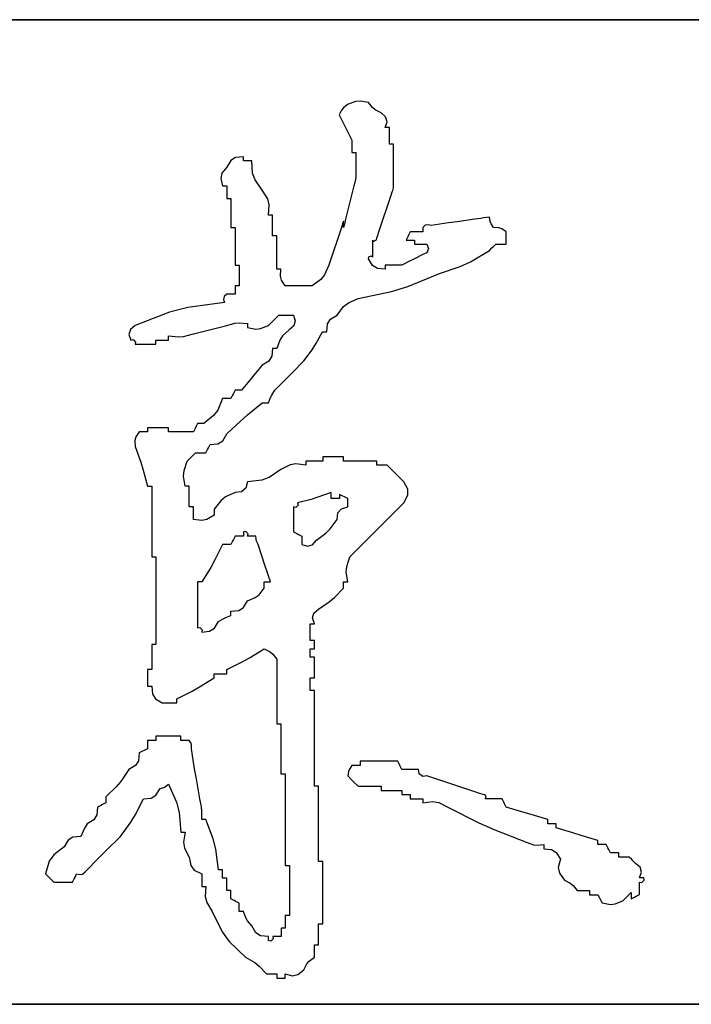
# Model space of a CAD drawing. Header units: millimetres. Extents: x 708158 to 1984082, y -168213 to -53.
# Tile 50 of 220: x 830586 to 831200, y -90150 to -89250. Entities that reach past the tile are written whole.
import ezdxf

# ---------------------------------------------------------------- set-up
doc = ezdxf.new("R2010")
doc.units = ezdxf.units.MM
doc.header["$LTSCALE"] = 1000
doc.layers.get('0').update_dxf_attribs({"color": 8})
doc.layers.add('图框', color=4, linetype='Continuous', lineweight=35)

# ---------------------------------------------------------------- blocks, each defined once
blk = doc.blocks.new('dianziqianminggry')
for p, q in [((0.105653, 0.082088), (0.10556, 0.081972)), ((0.105865, 0.082257), (0.105653, 0.082088)), ((0.106262, 0.08241), (0.105865, 0.082257)), ((0.106504, 0.082435), (0.106262, 0.08241)), ((0.106924, 0.082363), (0.106504, 0.082435)), ((0.107128, 0.082103), (0.106924, 0.082363)), ((0.107266, 0.081988), (0.107128, 0.082103)), ((0.10556, 0.081972), (0.105441, 0.081728)), ((0.105441, 0.081728), (0.105696, 0.08122)), ((0.107559, 0.081834), (0.107266, 0.081988)), ((0.107794, 0.081634), (0.107559, 0.081834)), ((0.107865, 0.081386), (0.107794, 0.081634)), ((0.105696, 0.08122), (0.105823, 0.080965)), ((0.10777, 0.081093), (0.107865, 0.081386)), ((0.107855, 0.081093), (0.10777, 0.081093)), ((0.107898, 0.081093), (0.107855, 0.081093)), ((0.107982, 0.081093), (0.107898, 0.081093)), ((0.107982, 0.080754), (0.107982, 0.081093)), ((0.105823, 0.080965), (0.106077, 0.080457)), ((0.107982, 0.080584), (0.107982, 0.080754)), ((0.107982, 0.080246), (0.107982, 0.080584)), ((0.106077, 0.080457), (0.106077, 0.080203)), ((0.106077, 0.080203), (0.106077, 0.080076)), ((0.106077, 0.080076), (0.106077, 0.079822)), ((0.108067, 0.080246), (0.107982, 0.080246)), ((0.108109, 0.080246), (0.108067, 0.080246)), ((0.108194, 0.080246), (0.108109, 0.080246)), ((0.108194, 0.079356), (0.108194, 0.080246)), ((0.100174, 0.079574), (0.099931, 0.079423)), ((0.100572, 0.07961), (0.100174, 0.079574)), ((0.100572, 0.079526), (0.100572, 0.07961)), ((0.100572, 0.079483), (0.100572, 0.079526)), ((0.106077, 0.079822), (0.106161, 0.079822)), ((0.106161, 0.079822), (0.106204, 0.079822)), ((0.106204, 0.079822), (0.106288, 0.079822)), ((0.106288, 0.079822), (0.106288, 0.079314)), ((0.099725, 0.079081), (0.099478, 0.078778)), ((0.099931, 0.079423), (0.099725, 0.079081)), ((0.100572, 0.079399), (0.100572, 0.079483)), ((0.100741, 0.079399), (0.100572, 0.079399)), ((0.100826, 0.079399), (0.100741, 0.079399)), ((0.100995, 0.079399), (0.100826, 0.079399)), ((0.101041, 0.078771), (0.100995, 0.079399)), ((0.106288, 0.079314), (0.106288, 0.07906)), ((0.106288, 0.07906), (0.106288, 0.078552)), ((0.108194, 0.078912), (0.108194, 0.079356)), ((0.099478, 0.078778), (0.099418, 0.078507)), ((0.099418, 0.078507), (0.099513, 0.078128)), ((0.101162, 0.078431), (0.101041, 0.078771)), ((0.106288, 0.078552), (0.106246, 0.078382)), ((0.108194, 0.078022), (0.108194, 0.078912)), ((0.099513, 0.078128), (0.099598, 0.078128)), ((0.099598, 0.078128), (0.09964, 0.078128)), ((0.09964, 0.078128), (0.099725, 0.078128)), ((0.099725, 0.078128), (0.099725, 0.077874)), ((0.101524, 0.077917), (0.101162, 0.078431)), ((0.106183, 0.078128), (0.106013, 0.077451)), ((0.106225, 0.078298), (0.106183, 0.078128)), ((0.106246, 0.078382), (0.106225, 0.078298)), ((0.108152, 0.077895), (0.108194, 0.078022)), ((0.099725, 0.077874), (0.099725, 0.077747)), ((0.099725, 0.077747), (0.099725, 0.077493)), ((0.101804, 0.077474), (0.101524, 0.077917)), ((0.107834, 0.076943), (0.108088, 0.077705)), ((0.108088, 0.077705), (0.10813, 0.077832)), ((0.10813, 0.077832), (0.108152, 0.077895)), ((0.099725, 0.077493), (0.099809, 0.077493)), ((0.099809, 0.077493), (0.099852, 0.077493)), ((0.099852, 0.077493), (0.099936, 0.077493)), ((0.099936, 0.077493), (0.099936, 0.0769)), ((0.10188, 0.077169), (0.101804, 0.077474)), ((0.101842, 0.076646), (0.10188, 0.077169)), ((0.105928, 0.077112), (0.105759, 0.076434)), ((0.106013, 0.077451), (0.105928, 0.077112)), ((0.099936, 0.0769), (0.099936, 0.076604)), ((0.099936, 0.076604), (0.099936, 0.076011)), ((0.101927, 0.076646), (0.101842, 0.076646)), ((0.101969, 0.076646), (0.101927, 0.076646)), ((0.102054, 0.076646), (0.101969, 0.076646)), ((0.102054, 0.076223), (0.102054, 0.076646)), ((0.107453, 0.075799), (0.107707, 0.076562)), ((0.107707, 0.076562), (0.107834, 0.076943)), ((0.113064, 0.07654), (0.112767, 0.076498)), ((0.113103, 0.076316), (0.113064, 0.07654)), ((0.099936, 0.076011), (0.100021, 0.076011)), ((0.100021, 0.076011), (0.100064, 0.076011)), ((0.100064, 0.076011), (0.100148, 0.076011)), ((0.100148, 0.076011), (0.100148, 0.075249)), ((0.102054, 0.076011), (0.102054, 0.076223)), ((0.102054, 0.075588), (0.102054, 0.076011)), ((0.105547, 0.076011), (0.105293, 0.075249)), ((0.10559, 0.076138), (0.105547, 0.076011)), ((0.105611, 0.076202), (0.10559, 0.076138)), ((0.105653, 0.076329), (0.105611, 0.076202)), ((0.105653, 0.076202), (0.105653, 0.076329)), ((0.105653, 0.076138), (0.105653, 0.076202)), ((0.105696, 0.07618), (0.105653, 0.076011)), ((0.105653, 0.076011), (0.105653, 0.076138)), ((0.105717, 0.076265), (0.105696, 0.07618)), ((0.105759, 0.076434), (0.105717, 0.076265)), ((0.109807, 0.076126), (0.109676, 0.076011)), ((0.109676, 0.076011), (0.109676, 0.075926)), ((0.10993, 0.076157), (0.109807, 0.076126)), ((0.1101, 0.076117), (0.10993, 0.076157)), ((0.110989, 0.076244), (0.1101, 0.076117)), ((0.111433, 0.076307), (0.110989, 0.076244)), ((0.112323, 0.076434), (0.111433, 0.076307)), ((0.112619, 0.076477), (0.112323, 0.076434)), ((0.112767, 0.076498), (0.112619, 0.076477)), ((0.113149, 0.076201), (0.113103, 0.076316)), ((0.113275, 0.076011), (0.113149, 0.076201)), ((0.113543, 0.076003), (0.113275, 0.076011)), ((0.113691, 0.075953), (0.113543, 0.076003)), ((0.102138, 0.075588), (0.102054, 0.075588)), ((0.102181, 0.075588), (0.102138, 0.075588)), ((0.102266, 0.075588), (0.102181, 0.075588)), ((0.102266, 0.07491), (0.102266, 0.075588)), ((0.107347, 0.075482), (0.107389, 0.075609)), ((0.107389, 0.075609), (0.107411, 0.075672)), ((0.107411, 0.075672), (0.107453, 0.075799)), ((0.108914, 0.075545), (0.108829, 0.075376)), ((0.108956, 0.07563), (0.108914, 0.075545)), ((0.109041, 0.075799), (0.108956, 0.07563)), ((0.109295, 0.075799), (0.109041, 0.075799)), ((0.109422, 0.075799), (0.109295, 0.075799)), ((0.109676, 0.075799), (0.109422, 0.075799)), ((0.109676, 0.075926), (0.109676, 0.075884)), ((0.109676, 0.075884), (0.109676, 0.075799)), ((0.113911, 0.075799), (0.113691, 0.075953)), ((0.113911, 0.075545), (0.113911, 0.075799)), ((0.113911, 0.075418), (0.113911, 0.075545)), ((0.100148, 0.075249), (0.100148, 0.074868)), ((0.105293, 0.075249), (0.105166, 0.074868)), ((0.107135, 0.075037), (0.107135, 0.075376)), ((0.107135, 0.075376), (0.107217, 0.075327)), ((0.107135, 0.074868), (0.107135, 0.075037)), ((0.107217, 0.075327), (0.107337, 0.075388)), ((0.107337, 0.075388), (0.107347, 0.075482)), ((0.108829, 0.075376), (0.108999, 0.075376)), ((0.108999, 0.075376), (0.109083, 0.075376)), ((0.109083, 0.075376), (0.109253, 0.075376)), ((0.109253, 0.075376), (0.109253, 0.075291)), ((0.109253, 0.075291), (0.109253, 0.075249)), ((0.109253, 0.075249), (0.109253, 0.075164)), ((0.109253, 0.075164), (0.109507, 0.075164)), ((0.109507, 0.075164), (0.109634, 0.075164)), ((0.109634, 0.075164), (0.109888, 0.075164)), ((0.109888, 0.075164), (0.109976, 0.074954)), ((0.113191, 0.074974), (0.113254, 0.075037)), ((0.113254, 0.075037), (0.113381, 0.075164)), ((0.113381, 0.075164), (0.113593, 0.075164)), ((0.113593, 0.075164), (0.113699, 0.075164)), ((0.113699, 0.075164), (0.113911, 0.075164)), ((0.113911, 0.075164), (0.113911, 0.075418)), ((0.100148, 0.074868), (0.100148, 0.074105)), ((0.102266, 0.074571), (0.102266, 0.07491)), ((0.102266, 0.073894), (0.102266, 0.074571)), ((0.105166, 0.074868), (0.104912, 0.074105)), ((0.106924, 0.074423), (0.106934, 0.074517)), ((0.106934, 0.074517), (0.107054, 0.074577)), ((0.107054, 0.074577), (0.107135, 0.074529)), ((0.107135, 0.074529), (0.107135, 0.074868)), ((0.109676, 0.074635), (0.109253, 0.074423)), ((0.109885, 0.074727), (0.109676, 0.074635)), ((0.109976, 0.074954), (0.109885, 0.074727)), ((0.112102, 0.074277), (0.113064, 0.074846)), ((0.113064, 0.074846), (0.113191, 0.074974)), ((0.100148, 0.074105), (0.100233, 0.074105)), ((0.100233, 0.074105), (0.100275, 0.074105)), ((0.100275, 0.074105), (0.10036, 0.074105)), ((0.10036, 0.074105), (0.10036, 0.073682)), ((0.104912, 0.074105), (0.104691, 0.07361)), ((0.10713, 0.074081), (0.106924, 0.074423)), ((0.107373, 0.07393), (0.10713, 0.074081)), ((0.108109, 0.074105), (0.10777, 0.074105)), ((0.10777, 0.074105), (0.10777, 0.074021)), ((0.10777, 0.074021), (0.10777, 0.073978)), ((0.108279, 0.074105), (0.108109, 0.074105)), ((0.108617, 0.074105), (0.108279, 0.074105)), ((0.109041, 0.074317), (0.108617, 0.074105)), ((0.109253, 0.074423), (0.109041, 0.074317)), ((0.110523, 0.073682), (0.111582, 0.074039)), ((0.111582, 0.074039), (0.112102, 0.074277)), ((0.10036, 0.073682), (0.10036, 0.07347)), ((0.10235, 0.073894), (0.102266, 0.073894)), ((0.102393, 0.073894), (0.10235, 0.073894)), ((0.102477, 0.073894), (0.102393, 0.073894)), ((0.102452, 0.073545), (0.102477, 0.073894)), ((0.102503, 0.073342), (0.102452, 0.073545)), ((0.104691, 0.07361), (0.1045, 0.073371)), ((0.10777, 0.073894), (0.107373, 0.07393)), ((0.10777, 0.073978), (0.10777, 0.073894)), ((0.108924, 0.073026), (0.110523, 0.073682)), ((0.100233, 0.073047), (0.100148, 0.073047)), ((0.100148, 0.073047), (0.100148, 0.072877)), ((0.100275, 0.073047), (0.100233, 0.073047)), ((0.10036, 0.073047), (0.100275, 0.073047)), ((0.10036, 0.07347), (0.10036, 0.073047)), ((0.102689, 0.073047), (0.102503, 0.073342)), ((0.103239, 0.073047), (0.102689, 0.073047)), ((0.103515, 0.073047), (0.103239, 0.073047)), ((0.104065, 0.073047), (0.103515, 0.073047)), ((0.1045, 0.073371), (0.104065, 0.073047)), ((0.108085, 0.072768), (0.108924, 0.073026)), ((0.09959, 0.072512), (0.099552, 0.072361)), ((0.099725, 0.072623), (0.09959, 0.072512)), ((0.099894, 0.072623), (0.099725, 0.072623)), ((0.099979, 0.072623), (0.099894, 0.072623)), ((0.100148, 0.072623), (0.099979, 0.072623)), ((0.100148, 0.072877), (0.100148, 0.072793)), ((0.100148, 0.072793), (0.100148, 0.072623)), ((0.106394, 0.072412), (0.108085, 0.072768)), ((0.099619, 0.0722), (0.097755, 0.07196)), ((0.099552, 0.072361), (0.099619, 0.0722)), ((0.10566, 0.071999), (0.105899, 0.072191)), ((0.105899, 0.072191), (0.106394, 0.072412)), ((0.096817, 0.07172), (0.095067, 0.071035)), ((0.097755, 0.07196), (0.096817, 0.07172)), ((0.10216, 0.071353), (0.102371, 0.071565)), ((0.102371, 0.071565), (0.102668, 0.071565)), ((0.102668, 0.071565), (0.102816, 0.071565)), ((0.102816, 0.071565), (0.103112, 0.071565)), ((0.103112, 0.071565), (0.103207, 0.071271)), ((0.104994, 0.071358), (0.105336, 0.071565)), ((0.105336, 0.071565), (0.10566, 0.071999)), ((0.095067, 0.071035), (0.094832, 0.070836)), ((0.099047, 0.070866), (0.099725, 0.071035)), ((0.099725, 0.071035), (0.100134, 0.071153)), ((0.100134, 0.071153), (0.100359, 0.071175)), ((0.100359, 0.071175), (0.100783, 0.071141)), ((0.100783, 0.071141), (0.100783, 0.071057)), ((0.100783, 0.071057), (0.100783, 0.071014)), ((0.100783, 0.071014), (0.100783, 0.070929)), ((0.101445, 0.070882), (0.101842, 0.071035)), ((0.101842, 0.071035), (0.102054, 0.071247)), ((0.102054, 0.071247), (0.10216, 0.071353)), ((0.103136, 0.071023), (0.102901, 0.070824)), ((0.103207, 0.071271), (0.103136, 0.071023)), ((0.104806, 0.070718), (0.104842, 0.071116)), ((0.104842, 0.071116), (0.104994, 0.071358)), ((0.094832, 0.070836), (0.094761, 0.070588)), ((0.094761, 0.070588), (0.094855, 0.070294)), ((0.096761, 0.070421), (0.096761, 0.070506)), ((0.096761, 0.070506), (0.097269, 0.070464)), ((0.097537, 0.070487), (0.098031, 0.070612)), ((0.098031, 0.070612), (0.098708, 0.070781)), ((0.098708, 0.070781), (0.099047, 0.070866)), ((0.100783, 0.070929), (0.101203, 0.070858)), ((0.101203, 0.070858), (0.101445, 0.070882)), ((0.102563, 0.070515), (0.102421, 0.070302)), ((0.102901, 0.070824), (0.102563, 0.070515)), ((0.104249, 0.070104), (0.104595, 0.070718)), ((0.104595, 0.070718), (0.104679, 0.070718)), ((0.104679, 0.070718), (0.104722, 0.070718)), ((0.104722, 0.070718), (0.104806, 0.070718)), ((0.094855, 0.070294), (0.094972, 0.07032)), ((0.094972, 0.07032), (0.095092, 0.0702)), ((0.095092, 0.0702), (0.095067, 0.070083)), ((0.095067, 0.070083), (0.09549, 0.070083)), ((0.09549, 0.070083), (0.095702, 0.070083)), ((0.095702, 0.070083), (0.096125, 0.070083)), ((0.096125, 0.07021), (0.096125, 0.070294)), ((0.096125, 0.070294), (0.096379, 0.070294)), ((0.096125, 0.070167), (0.096125, 0.07021)), ((0.096125, 0.070083), (0.096125, 0.070167)), ((0.096379, 0.070294), (0.096506, 0.070294)), ((0.096506, 0.070294), (0.096761, 0.070294)), ((0.096761, 0.070379), (0.096761, 0.070421)), ((0.096761, 0.070294), (0.096761, 0.070379)), ((0.097269, 0.070464), (0.097537, 0.070487)), ((0.102421, 0.070302), (0.102266, 0.069871)), ((0.104057, 0.069805), (0.104249, 0.070104)), ((0.102054, 0.069871), (0.102018, 0.069473)), ((0.102138, 0.069871), (0.102054, 0.069871)), ((0.102181, 0.069871), (0.102138, 0.069871)), ((0.102266, 0.069871), (0.102181, 0.069871)), ((0.103642, 0.069236), (0.104057, 0.069805)), ((0.101524, 0.069024), (0.101101, 0.068516)), ((0.101866, 0.069231), (0.101524, 0.069024)), ((0.102018, 0.069473), (0.101866, 0.069231)), ((0.103049, 0.068643), (0.103642, 0.069236)), ((0.101101, 0.068516), (0.100889, 0.068262)), ((0.102752, 0.068346), (0.103049, 0.068643)), ((0.100889, 0.068262), (0.100466, 0.067754)), ((0.10216, 0.067754), (0.102752, 0.068346)), ((0.100064, 0.067584), (0.100021, 0.067499)), ((0.100148, 0.067754), (0.100064, 0.067584)), ((0.100275, 0.067754), (0.100148, 0.067754)), ((0.100339, 0.067754), (0.100275, 0.067754)), ((0.100466, 0.067754), (0.100339, 0.067754)), ((0.101954, 0.067379), (0.102018, 0.067507)), ((0.102018, 0.067507), (0.10216, 0.067754)), ((0.099513, 0.06733), (0.099265, 0.066745)), ((0.099682, 0.06733), (0.099513, 0.06733)), ((0.099767, 0.06733), (0.099682, 0.06733)), ((0.099936, 0.06733), (0.099767, 0.06733)), ((0.100021, 0.067499), (0.099936, 0.06733)), ((0.100785, 0.066506), (0.101524, 0.067118)), ((0.101524, 0.067118), (0.101651, 0.067118)), ((0.101651, 0.067118), (0.101715, 0.067118)), ((0.101715, 0.067118), (0.101842, 0.067118)), ((0.101842, 0.067118), (0.101954, 0.067379)), ((0.099265, 0.066745), (0.099052, 0.066462)), ((0.100424, 0.066188), (0.100785, 0.066506)), ((0.098243, 0.06606), (0.098158, 0.06589)), ((0.09837, 0.06606), (0.098243, 0.06606)), ((0.098433, 0.06606), (0.09837, 0.06606)), ((0.09856, 0.06606), (0.098433, 0.06606)), ((0.099052, 0.066462), (0.09856, 0.06606)), ((0.099725, 0.06553), (0.100424, 0.066188)), ((0.095278, 0.065636), (0.095107, 0.06538)), ((0.095448, 0.065636), (0.095278, 0.065636)), ((0.095533, 0.065636), (0.095448, 0.065636)), ((0.095702, 0.065636), (0.095533, 0.065636)), ((0.096125, 0.065848), (0.095702, 0.065848)), ((0.095702, 0.065848), (0.095702, 0.065763)), ((0.095702, 0.065763), (0.095702, 0.065721)), ((0.095702, 0.065721), (0.095702, 0.065636)), ((0.096337, 0.065848), (0.096125, 0.065848)), ((0.096761, 0.065848), (0.096337, 0.065848)), ((0.096761, 0.065763), (0.096761, 0.065848)), ((0.096761, 0.065721), (0.096761, 0.065763)), ((0.096761, 0.065636), (0.096761, 0.065721)), ((0.097269, 0.065636), (0.096761, 0.065636)), ((0.097523, 0.065636), (0.097269, 0.065636)), ((0.098031, 0.065636), (0.097523, 0.065636)), ((0.098116, 0.065806), (0.098031, 0.065636)), ((0.098158, 0.06589), (0.098116, 0.065806)), ((0.099518, 0.065188), (0.099725, 0.06553)), ((0.095107, 0.06538), (0.095056, 0.065203)), ((0.095056, 0.065203), (0.095067, 0.064895)), ((0.098793, 0.064832), (0.098878, 0.065001)), ((0.098878, 0.065001), (0.099276, 0.065037)), ((0.099276, 0.065037), (0.099518, 0.065188)), ((0.095067, 0.064895), (0.095357, 0.064103)), ((0.097967, 0.064408), (0.098137, 0.064578)), ((0.098137, 0.064578), (0.098349, 0.064578)), ((0.098349, 0.064578), (0.098454, 0.064578)), ((0.098454, 0.064578), (0.098666, 0.064578)), ((0.098666, 0.064578), (0.098751, 0.064747)), ((0.098751, 0.064747), (0.098793, 0.064832)), ((0.095357, 0.064103), (0.095484, 0.063699)), ((0.097558, 0.063668), (0.097713, 0.064154)), ((0.097713, 0.064154), (0.097883, 0.064324)), ((0.097883, 0.064324), (0.097967, 0.064408)), ((0.103238, 0.064016), (0.102936, 0.063965)), ((0.103748, 0.063942), (0.103238, 0.064016)), ((0.104086, 0.064154), (0.103748, 0.064154)), ((0.103748, 0.064154), (0.103748, 0.064069)), ((0.103748, 0.064069), (0.103748, 0.064027)), ((0.103748, 0.064027), (0.103748, 0.063942)), ((0.104256, 0.064154), (0.104086, 0.064154)), ((0.104595, 0.064154), (0.104256, 0.064154)), ((0.105018, 0.064366), (0.104595, 0.064366)), ((0.104595, 0.064366), (0.104595, 0.064281)), ((0.104595, 0.064281), (0.104595, 0.064239)), ((0.104595, 0.064239), (0.104595, 0.064154)), ((0.10523, 0.064366), (0.105018, 0.064366)), ((0.105653, 0.064366), (0.10523, 0.064366)), ((0.105653, 0.064281), (0.105653, 0.064366)), ((0.105653, 0.064239), (0.105653, 0.064281)), ((0.105653, 0.064154), (0.105653, 0.064239)), ((0.106331, 0.064154), (0.105653, 0.064154)), ((0.106669, 0.064154), (0.106331, 0.064154)), ((0.107347, 0.064154), (0.106669, 0.064154)), ((0.107347, 0.064069), (0.107347, 0.064154)), ((0.107347, 0.064027), (0.107347, 0.064069)), ((0.107347, 0.063942), (0.107347, 0.064027)), ((0.095484, 0.063699), (0.095702, 0.062884)), ((0.097535, 0.063388), (0.097558, 0.063668)), ((0.102477, 0.063731), (0.10188, 0.063322)), ((0.102936, 0.063965), (0.102477, 0.063731)), ((0.107559, 0.063942), (0.107347, 0.063942)), ((0.107665, 0.063942), (0.107559, 0.063942)), ((0.107876, 0.063942), (0.107665, 0.063942)), ((0.108215, 0.063604), (0.107876, 0.063942)), ((0.108385, 0.063434), (0.108215, 0.063604)), ((0.097607, 0.062884), (0.097535, 0.063388)), ((0.100783, 0.063095), (0.100692, 0.062778)), ((0.101502, 0.06318), (0.100783, 0.063095)), ((0.10188, 0.063322), (0.101502, 0.06318)), ((0.108723, 0.063095), (0.108385, 0.063434)), ((0.108917, 0.062719), (0.108723, 0.063095)), ((0.095702, 0.062884), (0.095787, 0.062884)), ((0.095787, 0.062884), (0.095829, 0.062884)), ((0.095829, 0.062884), (0.095914, 0.062884)), ((0.095914, 0.062884), (0.095914, 0.061444)), ((0.097692, 0.062884), (0.097607, 0.062884)), ((0.097734, 0.062884), (0.097692, 0.062884)), ((0.097819, 0.062884), (0.097734, 0.062884)), ((0.097819, 0.06246), (0.097819, 0.062884)), ((0.100148, 0.062566), (0.09966, 0.06233)), ((0.100477, 0.062599), (0.100148, 0.062566)), ((0.100692, 0.062778), (0.100477, 0.062599)), ((0.105018, 0.062566), (0.104354, 0.062316)), ((0.105018, 0.062439), (0.105018, 0.062566)), ((0.108917, 0.062414), (0.108917, 0.062719)), ((0.097819, 0.062249), (0.097819, 0.06246)), ((0.097819, 0.061825), (0.097819, 0.062249)), ((0.099428, 0.062143), (0.09909, 0.061719)), ((0.09966, 0.06233), (0.099428, 0.062143)), ((0.104013, 0.062209), (0.103324, 0.062037)), ((0.103324, 0.062037), (0.10335, 0.06192)), ((0.104354, 0.062316), (0.104013, 0.062209)), ((0.105018, 0.062376), (0.105018, 0.062439)), ((0.105018, 0.062249), (0.105018, 0.062376)), ((0.105187, 0.062249), (0.105018, 0.062249)), ((0.105272, 0.062249), (0.105187, 0.062249)), ((0.105441, 0.062249), (0.105272, 0.062249)), ((0.105611, 0.062376), (0.105441, 0.06246)), ((0.105441, 0.06246), (0.105441, 0.062376)), ((0.105441, 0.062376), (0.105441, 0.062333)), ((0.105441, 0.062333), (0.105441, 0.062249)), ((0.105696, 0.062333), (0.105611, 0.062376)), ((0.105865, 0.062249), (0.105696, 0.062333)), ((0.105865, 0.062079), (0.105865, 0.062249)), ((0.105865, 0.061994), (0.105865, 0.062079)), ((0.107622, 0.060936), (0.108723, 0.062037)), ((0.108723, 0.062037), (0.108917, 0.062414)), ((0.097904, 0.061825), (0.097819, 0.061825)), ((0.097946, 0.061825), (0.097904, 0.061825)), ((0.098031, 0.061825), (0.097946, 0.061825)), ((0.098031, 0.061571), (0.098031, 0.061825)), ((0.098031, 0.061444), (0.098031, 0.061571)), ((0.09909, 0.061719), (0.09909, 0.061592)), ((0.09909, 0.061592), (0.09909, 0.061529)), ((0.09909, 0.061529), (0.09909, 0.061402)), ((0.103229, 0.0618), (0.103112, 0.061825)), ((0.103112, 0.061825), (0.103112, 0.061317)), ((0.10335, 0.06192), (0.103229, 0.0618)), ((0.105336, 0.06119), (0.105368, 0.061519)), ((0.105368, 0.061519), (0.105547, 0.061734)), ((0.105547, 0.061734), (0.105865, 0.061825)), ((0.105865, 0.061825), (0.105865, 0.061994)), ((0.095914, 0.061444), (0.095914, 0.060724)), ((0.098031, 0.06119), (0.098031, 0.061444)), ((0.09846, 0.061139), (0.098031, 0.06119)), ((0.098713, 0.06119), (0.09846, 0.061139)), ((0.09909, 0.061402), (0.098713, 0.06119)), ((0.103112, 0.061317), (0.103112, 0.061063)), ((0.103112, 0.061063), (0.103112, 0.060555)), ((0.104972, 0.060714), (0.105336, 0.06119)), ((0.095914, 0.060724), (0.095914, 0.059284)), ((0.100689, 0.06058), (0.100572, 0.060555)), ((0.100572, 0.060555), (0.100572, 0.06047)), ((0.100809, 0.06046), (0.100689, 0.06058)), ((0.103112, 0.060555), (0.103282, 0.06047)), ((0.104753, 0.060495), (0.104972, 0.060714)), ((0.107072, 0.060385), (0.107622, 0.060936)), ((0.100021, 0.060089), (0.099936, 0.05992)), ((0.100064, 0.060174), (0.100021, 0.060089)), ((0.100148, 0.060343), (0.100064, 0.060174)), ((0.100318, 0.060343), (0.100148, 0.060343)), ((0.100402, 0.060343), (0.100318, 0.060343)), ((0.100572, 0.060343), (0.100402, 0.060343)), ((0.100572, 0.06047), (0.100572, 0.060428)), ((0.100572, 0.060428), (0.100572, 0.060343)), ((0.100783, 0.060343), (0.100809, 0.06046)), ((0.100953, 0.060343), (0.100783, 0.060343)), ((0.101037, 0.060343), (0.100953, 0.060343)), ((0.101207, 0.060343), (0.101037, 0.060343)), ((0.101218, 0.060169), (0.101207, 0.060343)), ((0.101241, 0.060079), (0.101218, 0.060169)), ((0.101313, 0.05992), (0.101241, 0.060079)), ((0.103282, 0.06047), (0.103367, 0.060428)), ((0.103367, 0.060428), (0.103536, 0.060343)), ((0.103536, 0.060343), (0.103536, 0.060174)), ((0.103536, 0.060174), (0.103536, 0.060089)), ((0.103536, 0.060089), (0.103536, 0.05992)), ((0.104077, 0.059896), (0.104277, 0.060131)), ((0.104277, 0.060131), (0.104753, 0.060495)), ((0.105971, 0.059284), (0.107072, 0.060385)), ((0.099513, 0.05992), (0.099123, 0.05914)), ((0.099682, 0.05992), (0.099513, 0.05992)), ((0.099767, 0.05992), (0.099682, 0.05992)), ((0.099936, 0.05992), (0.099767, 0.05992)), ((0.101524, 0.059284), (0.101313, 0.05992)), ((0.103536, 0.05992), (0.103829, 0.059825)), ((0.103829, 0.059825), (0.104077, 0.059896)), ((0.095914, 0.059284), (0.095998, 0.059284)), ((0.095998, 0.059284), (0.096041, 0.059284)), ((0.096041, 0.059284), (0.096125, 0.059284)), ((0.096125, 0.059284), (0.096125, 0.057506)), ((0.099123, 0.05914), (0.09891, 0.058757)), ((0.10163, 0.058967), (0.101524, 0.059284)), ((0.105816, 0.058799), (0.105971, 0.059284)), ((0.09891, 0.058757), (0.098454, 0.058014)), ((0.101842, 0.058332), (0.10163, 0.058967)), ((0.105792, 0.058519), (0.105816, 0.058799)), ((0.105865, 0.058014), (0.105792, 0.058519)), ((0.098327, 0.058014), (0.098243, 0.058014)), ((0.098243, 0.058014), (0.098243, 0.057082)), ((0.09837, 0.058014), (0.098327, 0.058014)), ((0.098454, 0.058014), (0.09837, 0.058014)), ((0.10163, 0.057887), (0.10163, 0.058014)), ((0.10163, 0.058014), (0.101757, 0.058014)), ((0.101757, 0.058014), (0.101821, 0.058014)), ((0.101821, 0.058014), (0.101948, 0.058014)), ((0.101884, 0.058205), (0.101842, 0.058332)), ((0.101906, 0.058141), (0.101884, 0.058205)), ((0.101948, 0.058014), (0.101906, 0.058141)), ((0.105653, 0.057887), (0.105653, 0.058014)), ((0.105653, 0.058014), (0.105738, 0.058014)), ((0.105738, 0.058014), (0.10578, 0.058014)), ((0.10578, 0.058014), (0.105865, 0.058014)), ((0.096125, 0.057506), (0.096125, 0.056617)), ((0.101362, 0.057369), (0.10163, 0.057696)), ((0.10163, 0.057823), (0.10163, 0.057887)), ((0.10163, 0.057696), (0.10163, 0.057823)), ((0.105191, 0.057223), (0.105653, 0.057696)), ((0.105653, 0.057823), (0.105653, 0.057887)), ((0.105653, 0.057696), (0.105653, 0.057823)), ((0.098243, 0.057082), (0.098243, 0.056617)), ((0.100577, 0.056719), (0.100783, 0.057061)), ((0.100783, 0.057061), (0.101173, 0.057227)), ((0.101173, 0.057227), (0.101362, 0.057369)), ((0.104383, 0.056638), (0.104932, 0.057007)), ((0.104932, 0.057007), (0.105191, 0.057223)), ((0.096125, 0.056617), (0.096125, 0.054838)), ((0.098243, 0.056617), (0.098243, 0.055685)), ((0.099936, 0.056532), (0.100334, 0.056568)), ((0.099936, 0.056447), (0.099936, 0.056532)), ((0.100334, 0.056568), (0.100577, 0.056719)), ((0.104148, 0.056438), (0.104383, 0.056638)), ((0.099095, 0.055661), (0.099301, 0.056003)), ((0.099301, 0.056003), (0.099547, 0.056144)), ((0.099547, 0.056144), (0.099675, 0.056208)), ((0.099675, 0.056208), (0.099936, 0.05632)), ((0.099936, 0.056405), (0.099936, 0.056447)), ((0.099936, 0.05632), (0.099936, 0.056405)), ((0.104077, 0.05619), (0.104148, 0.056438)), ((0.104171, 0.055897), (0.104077, 0.05619)), ((0.098243, 0.055685), (0.09836, 0.05571)), ((0.09836, 0.05571), (0.09848, 0.05559)), ((0.09848, 0.05559), (0.098454, 0.055473)), ((0.098454, 0.055473), (0.098852, 0.055509)), ((0.098852, 0.055509), (0.099095, 0.055661)), ((0.103959, 0.055558), (0.103959, 0.055897)), ((0.103959, 0.055897), (0.104044, 0.055897)), ((0.103959, 0.055389), (0.103959, 0.055558)), ((0.104044, 0.055897), (0.104086, 0.055897)), ((0.104086, 0.055897), (0.104171, 0.055897)), ((0.103959, 0.05505), (0.103959, 0.055389)), ((0.104044, 0.05505), (0.103959, 0.05505)), ((0.104086, 0.05505), (0.104044, 0.05505)), ((0.104171, 0.05505), (0.104086, 0.05505)), ((0.104171, 0.05488), (0.104171, 0.05505)), ((0.095998, 0.054838), (0.095914, 0.054838)), ((0.095914, 0.054838), (0.095914, 0.05433)), ((0.096041, 0.054838), (0.095998, 0.054838)), ((0.096125, 0.054838), (0.096041, 0.054838)), ((0.100887, 0.05417), (0.10163, 0.054626)), ((0.10163, 0.054626), (0.101921, 0.054468)), ((0.103959, 0.054457), (0.103959, 0.054626)), ((0.103959, 0.054626), (0.104044, 0.054626)), ((0.104044, 0.054626), (0.104086, 0.054626)), ((0.104086, 0.054626), (0.104171, 0.054626)), ((0.104171, 0.054796), (0.104171, 0.05488)), ((0.104171, 0.054626), (0.104171, 0.054796)), ((0.095914, 0.05433), (0.095914, 0.054076)), ((0.095914, 0.054076), (0.095914, 0.053568)), ((0.100505, 0.053958), (0.100887, 0.05417)), ((0.101921, 0.054468), (0.102057, 0.054354)), ((0.102057, 0.054354), (0.102266, 0.054097)), ((0.102266, 0.054097), (0.102266, 0.052784)), ((0.103959, 0.054372), (0.103959, 0.054457)), ((0.103959, 0.054203), (0.103959, 0.054372)), ((0.104044, 0.054203), (0.103959, 0.054203)), ((0.104086, 0.054203), (0.104044, 0.054203)), ((0.104171, 0.054203), (0.104086, 0.054203)), ((0.104171, 0.053779), (0.104171, 0.054203)), ((0.095787, 0.053568), (0.095702, 0.053568)), ((0.095702, 0.053568), (0.095702, 0.053229)), ((0.095829, 0.053568), (0.095787, 0.053568)), ((0.095914, 0.053568), (0.095829, 0.053568)), ((0.099725, 0.053568), (0.100505, 0.053958)), ((0.099725, 0.053483), (0.099725, 0.053568)), ((0.104171, 0.053568), (0.104171, 0.053779)), ((0.104171, 0.053144), (0.104171, 0.053568)), ((0.095702, 0.053229), (0.095702, 0.053059)), ((0.095702, 0.053059), (0.095702, 0.052721)), ((0.098346, 0.052688), (0.09909, 0.053144)), ((0.09909, 0.053271), (0.09909, 0.053356)), ((0.09909, 0.053356), (0.099344, 0.053356)), ((0.09909, 0.053229), (0.09909, 0.053271)), ((0.09909, 0.053144), (0.09909, 0.053229)), ((0.099344, 0.053356), (0.099471, 0.053356)), ((0.099471, 0.053356), (0.099725, 0.053356)), ((0.099725, 0.053441), (0.099725, 0.053483)), ((0.099725, 0.053356), (0.099725, 0.053441)), ((0.103959, 0.05289), (0.103959, 0.053144)), ((0.103959, 0.053144), (0.104044, 0.053144)), ((0.104044, 0.053144), (0.104086, 0.053144)), ((0.104086, 0.053144), (0.104171, 0.053144)), ((0.095702, 0.052721), (0.095787, 0.052721)), ((0.095787, 0.052721), (0.095829, 0.052721)), ((0.095829, 0.052721), (0.095914, 0.052721)), ((0.095914, 0.052721), (0.09595, 0.052323)), ((0.097964, 0.052476), (0.098346, 0.052688)), ((0.102266, 0.052784), (0.102266, 0.052128)), ((0.103959, 0.052763), (0.103959, 0.05289)), ((0.103959, 0.052509), (0.103959, 0.052763)), ((0.104044, 0.052509), (0.103959, 0.052509)), ((0.104086, 0.052509), (0.104044, 0.052509)), ((0.104171, 0.052509), (0.104086, 0.052509)), ((0.104171, 0.050561), (0.104171, 0.052509)), ((0.09595, 0.052323), (0.096101, 0.05208)), ((0.096101, 0.05208), (0.096443, 0.051874)), ((0.097184, 0.052086), (0.097964, 0.052476)), ((0.097184, 0.052001), (0.097184, 0.052086)), ((0.097184, 0.051959), (0.097184, 0.052001)), ((0.102266, 0.052128), (0.102266, 0.050815)), ((0.096443, 0.051874), (0.096739, 0.051874)), ((0.096739, 0.051874), (0.096888, 0.051874)), ((0.096888, 0.051874), (0.097184, 0.051874)), ((0.097184, 0.051874), (0.097184, 0.051959)), ((0.102266, 0.050815), (0.10235, 0.050815)), ((0.10235, 0.050815), (0.102393, 0.050815)), ((0.102393, 0.050815), (0.102477, 0.050815)), ((0.102477, 0.050815), (0.102477, 0.049799)), ((0.104171, 0.049587), (0.104171, 0.050561)), ((0.096633, 0.05018), (0.096125, 0.05018)), ((0.096125, 0.05018), (0.096125, 0.050095)), ((0.096125, 0.050095), (0.096125, 0.050053)), ((0.096125, 0.050053), (0.096125, 0.049968)), ((0.096888, 0.05018), (0.096633, 0.05018)), ((0.097396, 0.05018), (0.096888, 0.05018)), ((0.097396, 0.050095), (0.097396, 0.05018)), ((0.097396, 0.050053), (0.097396, 0.050095)), ((0.097396, 0.049968), (0.097396, 0.050053)), ((0.095702, 0.049545), (0.095533, 0.04946)), ((0.095871, 0.049968), (0.095702, 0.049968)), ((0.095702, 0.049968), (0.095702, 0.049799)), ((0.095702, 0.049799), (0.095702, 0.049714)), ((0.095702, 0.049714), (0.095702, 0.049545)), ((0.095956, 0.049968), (0.095871, 0.049968)), ((0.096125, 0.049968), (0.095956, 0.049968)), ((0.097565, 0.049968), (0.097396, 0.049968)), ((0.09765, 0.049968), (0.097565, 0.049968)), ((0.097819, 0.049968), (0.09765, 0.049968)), ((0.097912, 0.049821), (0.097819, 0.049968)), ((0.097938, 0.049719), (0.097912, 0.049821)), ((0.097925, 0.049545), (0.097938, 0.049719)), ((0.098094, 0.048528), (0.097925, 0.049545)), ((0.102477, 0.049799), (0.102477, 0.049291)), ((0.104171, 0.047639), (0.104171, 0.049587)), ((0.095278, 0.049333), (0.095242, 0.048935)), ((0.095448, 0.049418), (0.095278, 0.049333)), ((0.095533, 0.04946), (0.095448, 0.049418)), ((0.102477, 0.049291), (0.102477, 0.048274)), ((0.095091, 0.048693), (0.094749, 0.048486)), ((0.095242, 0.048935), (0.095091, 0.048693)), ((0.098179, 0.04802), (0.098094, 0.048528)), ((0.10595, 0.048508), (0.105904, 0.048393)), ((0.106077, 0.048698), (0.10595, 0.048508)), ((0.106246, 0.048698), (0.106077, 0.048698)), ((0.106331, 0.048698), (0.106246, 0.048698)), ((0.1065, 0.048698), (0.106331, 0.048698)), ((0.107262, 0.04891), (0.1065, 0.04891)), ((0.1065, 0.04891), (0.1065, 0.048825)), ((0.1065, 0.048825), (0.1065, 0.048783)), ((0.1065, 0.048783), (0.1065, 0.048698)), ((0.107643, 0.04891), (0.107262, 0.04891)), ((0.108406, 0.04891), (0.107643, 0.04891)), ((0.10849, 0.04874), (0.108406, 0.04891)), ((0.108533, 0.048656), (0.10849, 0.04874)), ((0.108617, 0.048486), (0.108533, 0.048656)), ((0.094749, 0.048486), (0.094343, 0.04789)), ((0.098349, 0.047004), (0.098179, 0.04802)), ((0.102477, 0.048274), (0.102562, 0.048274)), ((0.102562, 0.048274), (0.102604, 0.048274)), ((0.102604, 0.048274), (0.102689, 0.048274)), ((0.102689, 0.048274), (0.102689, 0.046411)), ((0.105904, 0.048393), (0.105865, 0.048169)), ((0.105865, 0.048169), (0.106077, 0.047957)), ((0.108956, 0.048486), (0.108617, 0.048486)), ((0.109126, 0.048486), (0.108956, 0.048486)), ((0.109464, 0.048486), (0.109126, 0.048486)), ((0.109493, 0.048276), (0.109464, 0.048486)), ((0.109678, 0.048137), (0.109493, 0.048276)), ((0.109888, 0.048169), (0.109678, 0.048137)), ((0.110904, 0.04783), (0.109888, 0.048169)), ((0.094105, 0.047609), (0.093585, 0.04711)), ((0.094343, 0.04789), (0.094105, 0.047609)), ((0.09613, 0.047191), (0.096337, 0.047533)), ((0.096337, 0.047533), (0.09652, 0.047583)), ((0.09652, 0.047583), (0.096611, 0.047629)), ((0.096611, 0.047629), (0.096761, 0.047745)), ((0.096761, 0.047745), (0.097169, 0.046825)), ((0.104256, 0.047639), (0.104171, 0.047639)), ((0.104298, 0.047639), (0.104256, 0.047639)), ((0.104383, 0.047639), (0.104298, 0.047639)), ((0.104383, 0.046115), (0.104383, 0.047639)), ((0.106077, 0.047957), (0.106183, 0.047851)), ((0.106183, 0.047851), (0.106394, 0.047639)), ((0.106394, 0.047639), (0.10686, 0.047639)), ((0.10686, 0.047639), (0.107093, 0.047639)), ((0.107093, 0.047639), (0.107559, 0.047639)), ((0.107559, 0.047639), (0.107559, 0.047555)), ((0.107559, 0.047555), (0.107559, 0.047512)), ((0.107559, 0.047512), (0.107559, 0.047427)), ((0.111412, 0.04766), (0.110904, 0.04783)), ((0.112429, 0.047322), (0.111412, 0.04766)), ((0.093585, 0.04711), (0.093585, 0.046983)), ((0.095084, 0.046209), (0.09549, 0.047004)), ((0.09549, 0.047004), (0.095888, 0.04704)), ((0.095888, 0.04704), (0.09613, 0.047191)), ((0.098441, 0.046589), (0.098349, 0.047004)), ((0.107559, 0.047427), (0.107982, 0.047427)), ((0.107982, 0.047427), (0.108194, 0.047427)), ((0.108194, 0.047427), (0.108617, 0.047427)), ((0.108617, 0.047427), (0.108617, 0.047343)), ((0.108617, 0.047343), (0.108617, 0.0473)), ((0.108617, 0.0473), (0.108617, 0.047216)), ((0.108617, 0.047216), (0.108787, 0.047216)), ((0.108787, 0.047216), (0.108871, 0.047216)), ((0.108871, 0.047216), (0.109041, 0.047216)), ((0.109041, 0.047216), (0.109041, 0.047131)), ((0.109041, 0.047131), (0.109041, 0.047089)), ((0.109041, 0.047089), (0.109041, 0.047004)), ((0.109041, 0.047004), (0.109295, 0.047004)), ((0.109295, 0.047004), (0.109422, 0.047004)), ((0.109422, 0.047004), (0.109676, 0.047004)), ((0.109676, 0.047004), (0.109676, 0.046919)), ((0.112556, 0.047279), (0.112429, 0.047322)), ((0.112619, 0.047258), (0.112556, 0.047279)), ((0.112746, 0.047216), (0.112619, 0.047258)), ((0.11284, 0.047206), (0.112746, 0.047216)), ((0.1129, 0.047085), (0.11284, 0.047206)), ((0.112852, 0.047004), (0.1129, 0.047085)), ((0.113191, 0.047004), (0.112852, 0.047004)), ((0.11336, 0.047004), (0.113191, 0.047004)), ((0.113699, 0.047004), (0.11336, 0.047004)), ((0.113784, 0.046835), (0.113699, 0.047004)), ((0.093161, 0.046581), (0.093125, 0.046183)), ((0.093331, 0.046665), (0.093161, 0.046581)), ((0.093415, 0.046708), (0.093331, 0.046665)), ((0.093585, 0.046792), (0.093415, 0.046708)), ((0.093585, 0.046983), (0.093585, 0.046919)), ((0.093585, 0.046919), (0.093585, 0.046792)), ((0.097169, 0.046825), (0.097303, 0.046312)), ((0.098463, 0.046371), (0.098441, 0.046589)), ((0.109676, 0.046919), (0.109676, 0.046877)), ((0.109676, 0.046877), (0.109676, 0.046792)), ((0.109676, 0.046792), (0.110186, 0.046866)), ((0.110186, 0.046866), (0.110488, 0.046815)), ((0.110488, 0.046815), (0.110946, 0.046581)), ((0.110946, 0.046581), (0.112521, 0.045787)), ((0.113826, 0.04675), (0.113784, 0.046835)), ((0.113911, 0.046581), (0.113826, 0.04675)), ((0.114758, 0.046326), (0.113911, 0.046581)), ((0.093125, 0.046183), (0.092974, 0.04594)), ((0.094848, 0.045823), (0.095084, 0.046209)), ((0.097303, 0.046312), (0.097396, 0.04531)), ((0.098454, 0.045945), (0.098463, 0.046371)), ((0.102689, 0.046411), (0.102689, 0.04548)), ((0.104383, 0.045353), (0.104383, 0.046115)), ((0.115181, 0.046199), (0.114758, 0.046326)), ((0.116028, 0.045945), (0.115181, 0.046199)), ((0.092632, 0.045734), (0.09249, 0.045488)), ((0.092974, 0.04594), (0.092632, 0.045734)), ((0.094326, 0.045098), (0.094848, 0.045823)), ((0.098539, 0.045945), (0.098454, 0.045945)), ((0.098581, 0.045945), (0.098539, 0.045945)), ((0.098666, 0.045945), (0.098581, 0.045945)), ((0.099039, 0.044967), (0.098666, 0.045945)), ((0.112521, 0.045787), (0.113329, 0.045426)), ((0.116028, 0.045861), (0.116028, 0.045945)), ((0.116028, 0.045818), (0.116028, 0.045861)), ((0.116028, 0.045734), (0.116028, 0.045818)), ((0.116197, 0.045734), (0.116028, 0.045734)), ((0.116282, 0.045734), (0.116197, 0.045734)), ((0.116451, 0.045734), (0.116282, 0.045734)), ((0.116451, 0.045649), (0.116451, 0.045734)), ((0.116451, 0.045607), (0.116451, 0.045649)), ((0.116451, 0.045522), (0.116451, 0.045607)), ((0.117298, 0.045268), (0.116451, 0.045522)), ((0.091916, 0.045063), (0.091674, 0.044911)), ((0.092314, 0.045098), (0.091916, 0.045063)), ((0.092426, 0.04536), (0.092314, 0.045098)), ((0.09249, 0.045488), (0.092426, 0.04536)), ((0.093606, 0.044379), (0.094326, 0.045098)), ((0.097396, 0.04531), (0.09748, 0.04531)), ((0.09748, 0.04531), (0.097523, 0.04531)), ((0.097523, 0.04531), (0.097607, 0.04531)), ((0.097607, 0.04531), (0.097534, 0.0448)), ((0.102689, 0.04548), (0.102689, 0.043616)), ((0.104383, 0.043828), (0.104383, 0.045353)), ((0.113329, 0.045426), (0.114969, 0.044781)), ((0.117722, 0.045141), (0.117298, 0.045268)), ((0.118569, 0.044887), (0.117722, 0.045141)), ((0.091467, 0.044569), (0.090939, 0.044158)), ((0.091674, 0.044911), (0.091467, 0.044569)), ((0.097534, 0.0448), (0.097584, 0.044498)), ((0.09917, 0.044444), (0.099039, 0.044967)), ((0.114969, 0.044781), (0.11529, 0.044663)), ((0.11529, 0.044663), (0.115477, 0.04464)), ((0.115477, 0.04464), (0.115816, 0.044675)), ((0.115816, 0.044675), (0.115816, 0.04459)), ((0.115816, 0.04459), (0.115816, 0.044548)), ((0.115816, 0.044548), (0.115816, 0.044463)), ((0.118569, 0.044802), (0.118569, 0.044887)), ((0.118569, 0.04476), (0.118569, 0.044802)), ((0.118569, 0.044675), (0.118569, 0.04476)), ((0.118738, 0.044675), (0.118569, 0.044675)), ((0.118823, 0.044675), (0.118738, 0.044675)), ((0.118992, 0.044675), (0.118823, 0.044675)), ((0.119077, 0.044506), (0.118992, 0.044675)), ((0.119119, 0.044421), (0.119077, 0.044506)), ((0.090939, 0.044158), (0.090714, 0.043832)), ((0.092526, 0.043299), (0.093246, 0.044019)), ((0.093246, 0.044019), (0.093606, 0.044379)), ((0.097584, 0.044498), (0.097819, 0.04404)), ((0.097819, 0.04404), (0.097896, 0.043623)), ((0.099301, 0.043405), (0.09917, 0.044444)), ((0.115816, 0.044463), (0.116214, 0.044427)), ((0.116214, 0.044427), (0.116456, 0.044276)), ((0.116456, 0.044276), (0.116663, 0.043934)), ((0.119204, 0.044252), (0.119119, 0.044421)), ((0.119373, 0.044252), (0.119204, 0.044252)), ((0.119458, 0.044252), (0.119373, 0.044252)), ((0.119627, 0.044252), (0.119458, 0.044252)), ((0.119627, 0.044167), (0.119627, 0.044252)), ((0.119627, 0.044124), (0.119627, 0.044167)), ((0.119627, 0.04404), (0.119627, 0.044124)), ((0.119839, 0.04404), (0.119627, 0.04404)), ((0.119945, 0.04404), (0.119839, 0.04404)), ((0.120157, 0.04404), (0.119945, 0.04404)), ((0.120284, 0.043913), (0.120157, 0.04404)), ((0.090714, 0.043832), (0.090515, 0.043193)), ((0.097896, 0.043623), (0.098076, 0.043384)), ((0.102689, 0.043616), (0.102774, 0.043616)), ((0.102774, 0.043616), (0.102816, 0.043616)), ((0.102816, 0.043616), (0.102901, 0.043616)), ((0.102901, 0.043616), (0.102901, 0.0426)), ((0.104467, 0.043828), (0.104383, 0.043828)), ((0.10451, 0.043828), (0.104467, 0.043828)), ((0.104595, 0.043828), (0.10451, 0.043828)), ((0.104595, 0.042558), (0.104595, 0.043828)), ((0.116663, 0.043934), (0.116554, 0.043516)), ((0.116554, 0.043516), (0.116613, 0.043219)), ((0.120347, 0.043849), (0.120284, 0.043913)), ((0.120474, 0.043722), (0.120347, 0.043849)), ((0.120709, 0.043523), (0.120474, 0.043722)), ((0.12078, 0.043275), (0.120709, 0.043523)), ((0.090515, 0.043193), (0.090684, 0.043024)), ((0.090684, 0.043024), (0.090769, 0.042939)), ((0.091975, 0.042939), (0.092018, 0.043024)), ((0.092018, 0.043024), (0.092102, 0.043193)), ((0.092102, 0.043193), (0.092272, 0.043153)), ((0.092272, 0.043153), (0.092395, 0.043183)), ((0.092395, 0.043183), (0.092526, 0.043299)), ((0.098076, 0.043384), (0.098454, 0.043193)), ((0.098454, 0.043193), (0.098454, 0.042939)), ((0.099386, 0.043405), (0.099301, 0.043405)), ((0.099428, 0.043405), (0.099386, 0.043405)), ((0.099513, 0.043405), (0.099428, 0.043405)), ((0.099513, 0.043235), (0.099513, 0.043405)), ((0.099513, 0.043151), (0.099513, 0.043235)), ((0.099513, 0.042981), (0.099513, 0.043151)), ((0.116613, 0.043219), (0.116875, 0.042875)), ((0.120686, 0.042981), (0.12078, 0.043275)), ((0.090769, 0.042939), (0.090938, 0.042769)), ((0.090938, 0.042769), (0.091319, 0.042769)), ((0.091319, 0.042769), (0.09151, 0.042769)), ((0.09151, 0.042769), (0.091891, 0.042769)), ((0.091891, 0.042769), (0.091975, 0.042939)), ((0.098454, 0.042939), (0.098454, 0.042812)), ((0.098454, 0.042812), (0.098454, 0.042558)), ((0.098454, 0.042558), (0.098539, 0.042558)), ((0.098539, 0.042558), (0.098581, 0.042558)), ((0.098581, 0.042558), (0.098666, 0.042558)), ((0.098666, 0.042558), (0.098628, 0.042035)), ((0.099598, 0.042981), (0.099513, 0.042981)), ((0.09964, 0.042981), (0.099598, 0.042981)), ((0.099725, 0.042981), (0.09964, 0.042981)), ((0.099725, 0.042727), (0.099725, 0.042981)), ((0.099725, 0.0426), (0.099725, 0.042727)), ((0.099725, 0.042346), (0.099725, 0.0426)), ((0.102901, 0.0426), (0.102901, 0.042092)), ((0.104595, 0.041923), (0.104595, 0.042558)), ((0.116875, 0.042875), (0.117167, 0.042721)), ((0.117167, 0.042721), (0.117305, 0.042606)), ((0.117305, 0.042606), (0.11751, 0.042346)), ((0.120771, 0.042981), (0.120686, 0.042981)), ((0.120686, 0.042515), (0.120686, 0.042769)), ((0.120686, 0.042769), (0.120803, 0.042744)), ((0.120686, 0.042388), (0.120686, 0.042515)), ((0.120813, 0.042981), (0.120771, 0.042981)), ((0.120803, 0.042744), (0.120923, 0.042864)), ((0.120898, 0.042981), (0.120813, 0.042981)), ((0.120923, 0.042864), (0.120898, 0.042981)), ((0.098628, 0.042035), (0.098704, 0.04173)), ((0.099809, 0.042346), (0.099725, 0.042346)), ((0.099852, 0.042346), (0.099809, 0.042346)), ((0.099936, 0.042346), (0.099852, 0.042346)), ((0.099936, 0.042177), (0.099936, 0.042346)), ((0.099936, 0.042092), (0.099936, 0.042177)), ((0.099936, 0.041923), (0.099936, 0.042092)), ((0.102901, 0.042092), (0.102901, 0.041076)), ((0.11751, 0.042346), (0.117764, 0.042346)), ((0.117764, 0.042346), (0.117891, 0.042346)), ((0.117891, 0.042346), (0.118145, 0.042346)), ((0.118145, 0.042346), (0.118145, 0.042261)), ((0.118145, 0.042261), (0.118145, 0.042219)), ((0.118145, 0.042219), (0.118145, 0.042134)), ((0.118145, 0.042134), (0.118315, 0.042134)), ((0.118315, 0.042134), (0.118399, 0.042134)), ((0.118399, 0.042134), (0.118569, 0.042134)), ((0.118569, 0.042134), (0.118653, 0.041965)), ((0.120008, 0.041986), (0.120093, 0.042071)), ((0.120093, 0.042071), (0.120263, 0.04224)), ((0.120263, 0.04224), (0.120263, 0.042113)), ((0.120263, 0.042113), (0.120263, 0.04205)), ((0.120263, 0.04205), (0.120263, 0.041923)), ((0.120263, 0.041923), (0.120432, 0.042007)), ((0.120432, 0.042007), (0.120517, 0.04205)), ((0.120517, 0.04205), (0.120686, 0.042134)), ((0.120686, 0.042134), (0.120686, 0.042388)), ((0.098704, 0.04173), (0.098984, 0.041287)), ((0.100106, 0.041838), (0.099936, 0.041923)), ((0.100191, 0.041795), (0.100106, 0.041838)), ((0.10036, 0.041711), (0.100191, 0.041795)), ((0.10036, 0.041541), (0.10036, 0.041711)), ((0.10036, 0.041457), (0.10036, 0.041541)), ((0.104595, 0.040652), (0.104595, 0.041923)), ((0.118653, 0.041965), (0.118696, 0.04188)), ((0.118696, 0.04188), (0.11878, 0.041711)), ((0.11878, 0.041711), (0.1192, 0.041639)), ((0.1192, 0.041639), (0.119442, 0.041663)), ((0.119442, 0.041663), (0.119839, 0.041817)), ((0.119839, 0.041817), (0.120008, 0.041986)), ((0.098984, 0.041287), (0.099484, 0.04025)), ((0.10036, 0.041287), (0.10036, 0.041457)), ((0.100445, 0.041287), (0.10036, 0.041287)), ((0.100487, 0.041287), (0.100445, 0.041287)), ((0.100572, 0.041287), (0.100487, 0.041287)), ((0.100686, 0.040966), (0.100572, 0.041287)), ((0.102774, 0.041076), (0.102689, 0.041076)), ((0.102689, 0.041076), (0.102689, 0.040822)), ((0.102816, 0.041076), (0.102774, 0.041076)), ((0.102901, 0.041076), (0.102816, 0.041076)), ((0.100776, 0.040808), (0.100686, 0.040966)), ((0.100995, 0.040546), (0.100776, 0.040808)), ((0.101202, 0.040204), (0.100995, 0.040546)), ((0.102689, 0.040822), (0.102689, 0.040694)), ((0.102689, 0.040694), (0.102689, 0.04044)), ((0.104383, 0.040229), (0.104383, 0.040652)), ((0.104383, 0.040652), (0.104467, 0.040652)), ((0.104467, 0.040652), (0.10451, 0.040652)), ((0.10451, 0.040652), (0.104595, 0.040652)), ((0.099484, 0.04025), (0.099844, 0.039754)), ((0.101444, 0.040053), (0.101202, 0.040204)), ((0.101842, 0.040017), (0.101444, 0.040053)), ((0.101842, 0.039932), (0.101842, 0.040017)), ((0.102223, 0.040017), (0.102054, 0.040017)), ((0.102054, 0.040017), (0.102079, 0.0399)), ((0.102308, 0.040017), (0.102223, 0.040017)), ((0.102477, 0.040017), (0.102308, 0.040017)), ((0.102562, 0.04044), (0.102477, 0.04044)), ((0.102477, 0.04044), (0.102477, 0.040271)), ((0.102477, 0.040271), (0.102477, 0.040186)), ((0.102477, 0.040186), (0.102477, 0.040017)), ((0.102604, 0.04044), (0.102562, 0.04044)), ((0.102689, 0.04044), (0.102604, 0.04044)), ((0.104383, 0.040017), (0.104383, 0.040229)), ((0.104383, 0.039593), (0.104383, 0.040017)), ((0.099844, 0.039754), (0.100678, 0.038958)), ((0.101842, 0.03989), (0.101842, 0.039932)), ((0.101842, 0.039805), (0.101842, 0.03989)), ((0.101959, 0.03978), (0.101842, 0.039805)), ((0.102079, 0.0399), (0.101959, 0.03978)), ((0.104171, 0.039339), (0.104171, 0.039593)), ((0.104171, 0.039593), (0.104256, 0.039593)), ((0.104256, 0.039593), (0.104298, 0.039593)), ((0.104298, 0.039593), (0.104383, 0.039593)), ((0.104171, 0.039212), (0.104171, 0.039339)), ((0.104171, 0.038958), (0.104171, 0.039212)), ((0.100678, 0.038958), (0.101147, 0.038686)), ((0.101147, 0.038686), (0.101368, 0.038509)), ((0.101368, 0.038509), (0.101736, 0.038111)), ((0.103642, 0.038323), (0.103796, 0.038615)), ((0.103796, 0.038615), (0.103911, 0.038753)), ((0.103911, 0.038753), (0.104171, 0.038958)), ((0.101736, 0.038111), (0.101948, 0.038111)), ((0.101948, 0.038111), (0.102054, 0.038111)), ((0.102054, 0.038111), (0.102266, 0.038111)), ((0.102266, 0.038111), (0.102266, 0.038027)), ((0.102266, 0.038027), (0.102266, 0.037984)), ((0.102689, 0.038027), (0.102689, 0.038111)), ((0.102689, 0.038111), (0.103068, 0.038016)), ((0.102689, 0.037984), (0.102689, 0.038027)), ((0.103068, 0.038016), (0.103339, 0.038077)), ((0.103339, 0.038077), (0.103642, 0.038323)), ((0.102266, 0.037984), (0.102266, 0.0379)), ((0.102266, 0.0379), (0.102435, 0.0379)), ((0.102435, 0.0379), (0.10252, 0.0379)), ((0.10252, 0.0379), (0.102689, 0.0379)), ((0.102689, 0.0379), (0.102689, 0.037984))]:
    blk.add_line(p, q)
blk = doc.blocks.new('A$C998f5811')
at = {"layer": '图框', "color": 4}
for p, q in [((-7500, 18449.99), (-1500, 18449.99)), ((-7500, 17549.99), (-1500, 17549.99))]:
    blk.add_line(p, q, dxfattribs=at)
at = {"xscale": 17999.99840837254, "yscale": 17999.99840837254, "zscale": 17999.99840837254, "rotation": 0.005566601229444}
blk.add_blockref('dianziqianminggry', (-5327.03, 16891.59), dxfattribs=at)

msp = doc.modelspace()

# ---------------------------------------------------------------- block references
msp.add_blockref('A$C998f5811', (834307.59, -107699.91))

doc.saveas('drawing.dxf')
